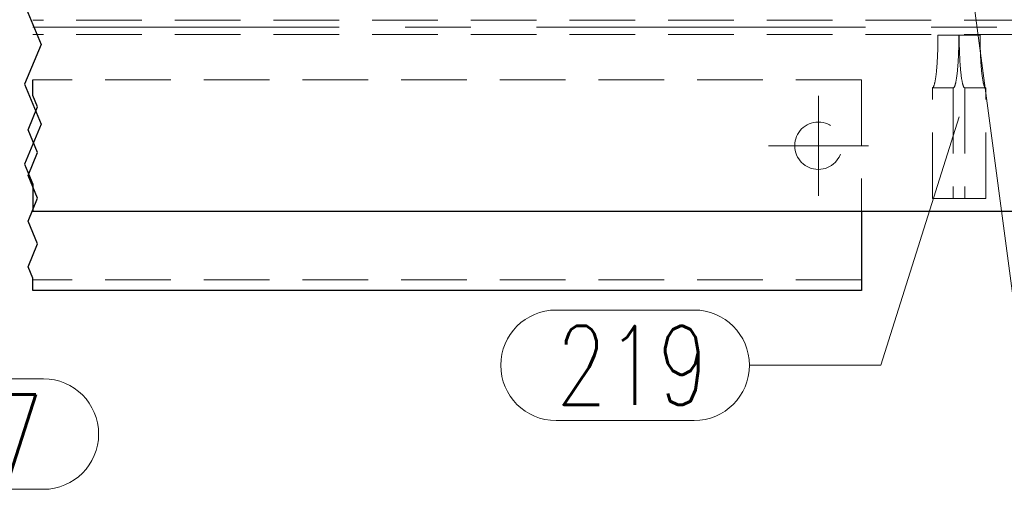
# Model space of a CAD drawing. Header units: millimetres. Extents: x -144 to 709, y 12312 to 12982.
# Tile 16 of 57: x 0 to 37, y 12554 to 12572. Entities that reach past the tile are written whole.
import ezdxf

# ---------------------------------------------------------------- set-up
doc = ezdxf.new("R2010")
doc.units = ezdxf.units.MM
doc.header["$LTSCALE"] = 10
doc.linetypes.add('HIDDEN', pattern=[0.375, 0.25, -0.125])
doc.linetypes.add('MITTE', pattern=[2, 1.25, -0.25, 0.25, -0.25])
doc.layers.get('Defpoints').update_dxf_attribs({"color": 1})
for name, color, linetype, lineweight in [('PS_Bolt', 4, 'Continuous', 13), ('PS_DIM', 4, 'Continuous', 13), ('PS_Hidden', 2, 'HIDDEN', 9), ('PS_Mid', 5, 'MITTE', 15), ('PS_Pos', 1, 'Continuous', 15), ('PS_Shape', 161, 'Continuous', 30), ('PS_SOLID', 7, 'Continuous', 30)]:
    doc.layers.add(name, color=color, linetype=linetype, lineweight=lineweight)
doc.styles.add('simplex', font='simplex.shx', dxfattribs={"width": 0.75})
doc.dimstyles.new('1_10_GŁ_DS1-LS10', dxfattribs={"dimtxt": 2, "dimasz": 2, "dimexe": 2, "dimexo": 5, "dimgap": 1, "dimtad": 1, "dimjust": 4, "dimdec": 0, "dimlfac": 10, "dimtxsty": 'simplex', "dimblk1": 'NONE', "dimsah": 1, "dimcen": 2, "dimclrd": 256, "dimclre": 256, "dimclrt": 3, "dimadec": 1, "dimazin": 0, "dimtfac": 1, "dimtdec": 0, "dimtmove": 2, "dimatfit": 3, "dimfxl": 1, "dimarcsym": 0})

# ---------------------------------------------------------------- blocks, each defined once
blk = doc.blocks.new('*D133')
at = {"layer": 'Defpoints', "color": 0, "transparency": 16777216}
for p in [(23.41, 12597.537), (23.41, 12584.037), (-62.639, 12565.037)]:
    blk.add_point(p, dxfattribs=at)
at = {"layer": 'PS_DIM', "lineweight": -2, "transparency": 16777216}
for p, q in [((-62.639, 12570.037), (-62.639, 12599.537)), ((23.41, 12589.037), (23.41, 12599.537)), ((-62.639, 12597.537), (21.41, 12597.537))]:
    blk.add_line(p, q, dxfattribs=at)
at = {"layer": 'PS_DIM', "transparency": 16777216}
blk.add_solid([(21.41, 12597.871), (21.41, 12597.204), (23.41, 12597.537)], dxfattribs=at)
at = {"layer": 'PS_DIM', "color": 3, "transparency": 16777216, "insert": (21.39, 12594.053), "char_height": 2, "attachment_point": 5, "rotation": 90, "style": 'simplex'}
blk.add_mtext('1829', dxfattribs=at)
blk = doc.blocks.new('_None')
blk = doc.blocks.new('*D134')
at = {"layer": 'Defpoints', "color": 0, "transparency": 16777216}
for p in [(30.271, 12597.537), (30.271, 12576.537), (-62.639, 12565.037)]:
    blk.add_point(p, dxfattribs=at)
at = {"layer": 'PS_DIM', "lineweight": -2, "transparency": 16777216}
for p, q in [((-62.639, 12570.037), (-62.639, 12599.537)), ((30.271, 12581.537), (30.271, 12599.537)), ((-62.639, 12597.537), (28.271, 12597.537))]:
    blk.add_line(p, q, dxfattribs=at)
at = {"layer": 'PS_DIM', "transparency": 16777216}
blk.add_solid([(28.271, 12597.871), (28.271, 12597.204), (30.271, 12597.537)], dxfattribs=at)
at = {"layer": 'PS_DIM', "color": 3, "transparency": 16777216, "insert": (28.251, 12594.017), "char_height": 2, "attachment_point": 5, "rotation": 90, "style": 'simplex'}
blk.add_mtext('1898', dxfattribs=at)
blk = doc.blocks.new('*D135')
at = {"layer": 'Defpoints', "color": 0, "transparency": 16777216}
for p in [(39.271, 12597.537), (39.271, 12576.537), (-62.639, 12565.037)]:
    blk.add_point(p, dxfattribs=at)
at = {"layer": 'PS_DIM', "lineweight": -2, "transparency": 16777216}
for p, q in [((-62.639, 12570.037), (-62.639, 12599.537)), ((39.271, 12581.537), (39.271, 12599.537)), ((-62.639, 12597.537), (37.271, 12597.537))]:
    blk.add_line(p, q, dxfattribs=at)
at = {"layer": 'PS_DIM', "transparency": 16777216}
blk.add_solid([(37.271, 12597.871), (37.271, 12597.204), (39.271, 12597.537)], dxfattribs=at)
at = {"layer": 'PS_DIM', "color": 3, "transparency": 16777216, "insert": (37.251, 12594.017), "char_height": 2, "attachment_point": 5, "rotation": 90, "style": 'simplex'}
blk.add_mtext('1988', dxfattribs=at)
blk = doc.blocks.new('*D136')
at = {"layer": 'Defpoints', "color": 0, "transparency": 16777216}
for p in [(49.059, 12597.537), (49.059, 12584.037), (-62.639, 12565.037)]:
    blk.add_point(p, dxfattribs=at)
at = {"layer": 'PS_DIM', "lineweight": -2, "transparency": 16777216}
for p, q in [((-62.639, 12570.037), (-62.639, 12599.537)), ((49.059, 12589.037), (49.059, 12599.537)), ((-62.639, 12597.537), (47.059, 12597.537))]:
    blk.add_line(p, q, dxfattribs=at)
at = {"layer": 'PS_DIM', "transparency": 16777216}
blk.add_solid([(47.059, 12597.871), (47.059, 12597.204), (49.059, 12597.537)], dxfattribs=at)
at = {"layer": 'PS_DIM', "color": 3, "transparency": 16777216, "insert": (47.039, 12593.91), "char_height": 2, "attachment_point": 5, "rotation": 90, "style": 'simplex'}
blk.add_mtext('2086', dxfattribs=at)
blk = doc.blocks.new('*D137')
at = {"layer": 'Defpoints', "color": 0, "transparency": 16777216}
for p in [(191.459, 12597.537), (191.459, 12576.537), (-62.639, 12565.037)]:
    blk.add_point(p, dxfattribs=at)
at = {"layer": 'PS_DIM', "lineweight": -2, "transparency": 16777216}
for p, q in [((-62.639, 12570.037), (-62.639, 12599.537)), ((191.459, 12581.537), (191.459, 12599.537)), ((-62.639, 12597.537), (189.459, 12597.537))]:
    blk.add_line(p, q, dxfattribs=at)
at = {"layer": 'PS_DIM', "transparency": 16777216}
blk.add_solid([(189.459, 12597.871), (189.459, 12597.204), (191.459, 12597.537)], dxfattribs=at)
at = {"layer": 'PS_DIM', "color": 3, "transparency": 16777216, "insert": (189.439, 12593.91), "char_height": 2, "attachment_point": 5, "rotation": 90, "style": 'simplex'}
blk.add_mtext('6926', dxfattribs=at)
blk = doc.blocks.new('*D138')
at = {"layer": 'Defpoints', "color": 0, "transparency": 16777216}
for p in [(200.459, 12597.537), (200.459, 12576.537), (-62.639, 12565.037)]:
    blk.add_point(p, dxfattribs=at)
at = {"layer": 'PS_DIM', "lineweight": -2, "transparency": 16777216}
for p, q in [((-62.639, 12570.037), (-62.639, 12599.537)), ((200.459, 12581.537), (200.459, 12599.537)), ((-62.639, 12597.537), (198.459, 12597.537))]:
    blk.add_line(p, q, dxfattribs=at)
at = {"layer": 'PS_DIM', "transparency": 16777216}
blk.add_solid([(198.459, 12597.871), (198.459, 12597.204), (200.459, 12597.537)], dxfattribs=at)
at = {"layer": 'PS_DIM', "color": 3, "transparency": 16777216, "insert": (198.439, 12594.053), "char_height": 2, "attachment_point": 5, "rotation": 90, "style": 'simplex'}
blk.add_mtext('7016', dxfattribs=at)
blk = doc.blocks.new('*D139')
at = {"layer": 'Defpoints', "color": 0, "transparency": 16777216}
for p in [(211.897, 12597.537), (211.897, 12584.037), (-62.639, 12565.037)]:
    blk.add_point(p, dxfattribs=at)
at = {"layer": 'PS_DIM', "lineweight": -2, "transparency": 16777216}
for p, q in [((-62.639, 12570.037), (-62.639, 12599.537)), ((211.897, 12589.037), (211.897, 12599.537)), ((-62.639, 12597.537), (209.897, 12597.537))]:
    blk.add_line(p, q, dxfattribs=at)
at = {"layer": 'PS_DIM', "transparency": 16777216}
blk.add_solid([(209.897, 12597.871), (209.897, 12597.204), (211.897, 12597.537)], dxfattribs=at)
at = {"layer": 'PS_DIM', "color": 3, "transparency": 16777216, "insert": (209.877, 12594.017), "char_height": 2, "attachment_point": 5, "rotation": 90, "style": 'simplex'}
blk.add_mtext('7130', dxfattribs=at)
blk = doc.blocks.new('*D140')
at = {"layer": 'Defpoints', "color": 0, "transparency": 16777216}
for p in [(231.897, 12597.537), (231.897, 12584.037), (-62.639, 12565.037)]:
    blk.add_point(p, dxfattribs=at)
at = {"layer": 'PS_DIM', "lineweight": -2, "transparency": 16777216}
for p, q in [((-62.639, 12570.037), (-62.639, 12599.537)), ((231.897, 12589.037), (231.897, 12599.537)), ((-62.639, 12597.537), (229.897, 12597.537))]:
    blk.add_line(p, q, dxfattribs=at)
at = {"layer": 'PS_DIM', "transparency": 16777216}
blk.add_solid([(229.897, 12597.871), (229.897, 12597.204), (231.897, 12597.537)], dxfattribs=at)
at = {"layer": 'PS_DIM', "color": 3, "transparency": 16777216, "insert": (229.877, 12593.875), "char_height": 2, "attachment_point": 5, "rotation": 90, "style": 'simplex'}
blk.add_mtext('7330', dxfattribs=at)
blk = doc.blocks.new('*D141')
at = {"layer": 'Defpoints', "color": 0, "transparency": 16777216}
for p in [(327.897, 12597.537), (327.897, 12584.037), (-62.639, 12565.037)]:
    blk.add_point(p, dxfattribs=at)
at = {"layer": 'PS_DIM', "lineweight": -2, "transparency": 16777216}
for p, q in [((-62.639, 12570.037), (-62.639, 12599.537)), ((327.897, 12589.037), (327.897, 12599.537)), ((-62.639, 12597.537), (325.897, 12597.537))]:
    blk.add_line(p, q, dxfattribs=at)
at = {"layer": 'PS_DIM', "transparency": 16777216}
blk.add_solid([(325.897, 12597.871), (325.897, 12597.204), (327.897, 12597.537)], dxfattribs=at)
at = {"layer": 'PS_DIM', "color": 3, "transparency": 16777216, "insert": (325.877, 12593.446), "char_height": 2, "attachment_point": 5, "rotation": 90, "style": 'simplex'}
blk.add_mtext('11730', dxfattribs=at)
blk = doc.blocks.new('*D142')
at = {"layer": 'Defpoints', "color": 0, "transparency": 16777216}
for p in [(348.298, 12597.537), (348.298, 12576.537), (-62.639, 12565.037)]:
    blk.add_point(p, dxfattribs=at)
at = {"layer": 'PS_DIM', "lineweight": -2, "transparency": 16777216}
for p, q in [((-62.639, 12570.037), (-62.639, 12599.537)), ((348.298, 12581.537), (348.298, 12599.537)), ((-62.639, 12597.537), (346.298, 12597.537))]:
    blk.add_line(p, q, dxfattribs=at)
at = {"layer": 'PS_DIM', "transparency": 16777216}
blk.add_solid([(346.298, 12597.871), (346.298, 12597.204), (348.298, 12597.537)], dxfattribs=at)
at = {"layer": 'PS_DIM', "color": 3, "transparency": 16777216, "insert": (346.278, 12593.446), "char_height": 2, "attachment_point": 5, "rotation": 90, "style": 'simplex'}
blk.add_mtext('11935', dxfattribs=at)
blk = doc.blocks.new('*D143')
at = {"layer": 'Defpoints', "color": 0, "transparency": 16777216}
for p in [(356.87, 12597.537), (356.87, 12579.037), (-62.639, 12565.037)]:
    blk.add_point(p, dxfattribs=at)
at = {"layer": 'PS_DIM', "lineweight": -2, "transparency": 16777216}
for p, q in [((-62.639, 12570.037), (-62.639, 12599.537)), ((356.87, 12584.037), (356.87, 12599.537)), ((-62.639, 12597.537), (354.87, 12597.537))]:
    blk.add_line(p, q, dxfattribs=at)
at = {"layer": 'PS_DIM', "transparency": 16777216}
blk.add_solid([(354.87, 12597.871), (354.87, 12597.204), (356.87, 12597.537)], dxfattribs=at)
at = {"layer": 'PS_DIM', "color": 3, "transparency": 16777216, "insert": (354.85, 12593.303), "char_height": 2, "attachment_point": 5, "rotation": 90, "style": 'simplex'}
blk.add_mtext('12020', dxfattribs=at)
blk = doc.blocks.new('*X353')
at = {"color": 1}
for p, q in [((0.089, 12572.904), (0.731, 12571.387)), ((0.731, 12571.387), (0.089, 12569.87)), ((0.089, 12569.87), (0.731, 12568.353)), ((0.41, 12569.443), (0.41, 12570.037)), ((0.593, 12569.01), (0.41, 12569.443)), ((0.227, 12568.143), (0.593, 12569.01)), ((0.731, 12568.353), (0.089, 12566.836)), ((0.593, 12567.276), (0.227, 12568.143)), ((0.227, 12566.409), (0.593, 12567.276)), ((0.089, 12566.836), (0.41, 12566.078)), ((0.593, 12565.542), (0.227, 12566.409)), ((0.41, 12566.078), (0.41, 12565.037)), ((0.227, 12564.675), (0.593, 12565.542)), ((0.593, 12563.808), (0.227, 12564.675)), ((0.227, 12562.941), (0.593, 12563.808)), ((0.41, 12562.508), (0.227, 12562.941)), ((0.41, 12562.037), (0.41, 12562.508))]:
    blk.add_line(p, q, dxfattribs=at)
at = {"layer": 'PS_Hidden', "color": 2, "linetype": 'HIDDEN'}
for p, q in [((72.059, 12572.312), (0.41, 12572.312)), ((72.059, 12571.762), (0.41, 12571.762)), ((34.818, 12571.639), (34.817, 12571.59)), ((34.818, 12571.737), (35.624, 12571.737)), ((34.818, 12571.737), (34.818, 12571.688)), ((34.818, 12571.688), (34.818, 12571.639)), ((35.613, 12571.688), (35.613, 12571.737)), ((35.613, 12571.737), (35.613, 12571.737)), ((35.613, 12571.639), (35.613, 12571.688)), ((35.613, 12571.59), (35.613, 12571.639)), ((35.624, 12571.688), (35.624, 12571.737)), ((35.624, 12571.737), (35.624, 12571.737)), ((35.624, 12571.737), (36.42, 12571.737)), ((35.625, 12571.639), (35.624, 12571.688)), ((35.625, 12571.59), (35.625, 12571.639)), ((36.42, 12571.737), (36.42, 12571.688)), ((36.42, 12571.688), (36.42, 12571.639)), ((36.42, 12571.639), (36.42, 12571.59)), ((34.811, 12571.252), (34.81, 12571.204)), ((34.813, 12571.299), (34.811, 12571.252)), ((34.814, 12571.347), (34.813, 12571.299)), ((34.815, 12571.396), (34.814, 12571.347)), ((34.816, 12571.444), (34.815, 12571.396)), ((34.817, 12571.541), (34.816, 12571.493)), ((34.816, 12571.493), (34.816, 12571.444)), ((34.817, 12571.59), (34.817, 12571.541)), ((35.606, 12571.204), (35.607, 12571.252)), ((35.607, 12571.252), (35.608, 12571.299)), ((35.608, 12571.299), (35.609, 12571.347)), ((35.609, 12571.347), (35.61, 12571.396)), ((35.61, 12571.396), (35.611, 12571.444)), ((35.611, 12571.444), (35.612, 12571.493)), ((35.612, 12571.541), (35.613, 12571.59)), ((35.612, 12571.493), (35.612, 12571.541)), ((35.625, 12571.541), (35.625, 12571.59)), ((35.626, 12571.493), (35.625, 12571.541)), ((35.627, 12571.444), (35.626, 12571.493)), ((35.628, 12571.396), (35.627, 12571.444)), ((35.628, 12571.347), (35.628, 12571.396)), ((35.63, 12571.299), (35.628, 12571.347)), ((35.631, 12571.252), (35.63, 12571.299)), ((35.632, 12571.204), (35.631, 12571.252)), ((36.42, 12571.59), (36.421, 12571.541)), ((36.421, 12571.541), (36.421, 12571.493)), ((36.421, 12571.493), (36.422, 12571.444)), ((36.422, 12571.444), (36.423, 12571.396)), ((36.423, 12571.396), (36.424, 12571.347)), ((36.424, 12571.347), (36.425, 12571.299)), ((36.425, 12571.299), (36.426, 12571.252)), ((36.426, 12571.252), (36.428, 12571.204)), ((34.797, 12570.882), (34.795, 12570.838)), ((34.8, 12570.927), (34.797, 12570.882)), ((34.802, 12570.972), (34.8, 12570.927)), ((34.804, 12571.018), (34.802, 12570.972)), ((34.805, 12571.064), (34.804, 12571.018)), ((34.807, 12571.11), (34.805, 12571.064)), ((34.809, 12571.157), (34.807, 12571.11)), ((34.81, 12571.204), (34.809, 12571.157)), ((35.591, 12570.838), (35.593, 12570.882)), ((35.593, 12570.882), (35.595, 12570.927)), ((35.595, 12570.927), (35.597, 12570.972)), ((35.597, 12570.972), (35.599, 12571.018)), ((35.599, 12571.018), (35.601, 12571.064)), ((35.601, 12571.064), (35.603, 12571.11)), ((35.603, 12571.11), (35.604, 12571.157)), ((35.604, 12571.157), (35.606, 12571.204)), ((35.634, 12571.157), (35.632, 12571.204)), ((35.635, 12571.11), (35.634, 12571.157)), ((35.637, 12571.064), (35.635, 12571.11)), ((35.639, 12571.018), (35.637, 12571.064)), ((35.641, 12570.972), (35.639, 12571.018)), ((35.643, 12570.927), (35.641, 12570.972)), ((35.645, 12570.882), (35.643, 12570.927)), ((35.647, 12570.838), (35.645, 12570.882)), ((36.428, 12571.204), (36.429, 12571.157)), ((36.429, 12571.157), (36.431, 12571.11)), ((36.431, 12571.11), (36.432, 12571.064)), ((36.432, 12571.064), (36.434, 12571.018)), ((36.434, 12571.018), (36.436, 12570.972)), ((36.436, 12570.972), (36.438, 12570.927)), ((36.438, 12570.927), (36.44, 12570.882)), ((36.44, 12570.882), (36.443, 12570.838)), ((34.773, 12570.507), (34.77, 12570.469)), ((34.776, 12570.546), (34.773, 12570.507)), ((34.779, 12570.586), (34.776, 12570.546)), ((34.782, 12570.626), (34.779, 12570.586)), ((34.785, 12570.667), (34.782, 12570.626)), ((34.788, 12570.709), (34.785, 12570.667)), ((34.79, 12570.752), (34.788, 12570.709)), ((34.793, 12570.795), (34.79, 12570.752)), ((34.795, 12570.838), (34.793, 12570.795)), ((35.565, 12570.469), (35.568, 12570.507)), ((35.568, 12570.507), (35.572, 12570.546)), ((35.572, 12570.546), (35.575, 12570.586)), ((35.575, 12570.586), (35.578, 12570.626)), ((35.578, 12570.626), (35.58, 12570.667)), ((35.58, 12570.667), (35.583, 12570.709)), ((35.583, 12570.709), (35.586, 12570.752)), ((35.586, 12570.752), (35.588, 12570.795)), ((35.588, 12570.795), (35.591, 12570.838)), ((35.649, 12570.795), (35.647, 12570.838)), ((35.652, 12570.752), (35.649, 12570.795)), ((35.655, 12570.709), (35.652, 12570.752)), ((35.657, 12570.667), (35.655, 12570.709)), ((35.66, 12570.626), (35.657, 12570.667)), ((35.663, 12570.586), (35.66, 12570.626)), ((35.666, 12570.546), (35.663, 12570.586)), ((35.669, 12570.507), (35.666, 12570.546)), ((35.673, 12570.469), (35.669, 12570.507)), ((36.443, 12570.838), (36.445, 12570.795)), ((36.445, 12570.795), (36.447, 12570.752)), ((36.447, 12570.752), (36.45, 12570.709)), ((36.45, 12570.709), (36.453, 12570.667)), ((36.453, 12570.667), (36.456, 12570.626)), ((36.456, 12570.626), (36.459, 12570.586)), ((36.459, 12570.586), (36.462, 12570.546)), ((36.462, 12570.546), (36.465, 12570.507)), ((36.465, 12570.507), (36.468, 12570.469)), ((34.732, 12570.131), (34.728, 12570.102)), ((34.736, 12570.161), (34.732, 12570.131)), ((34.74, 12570.191), (34.736, 12570.161)), ((34.744, 12570.223), (34.74, 12570.191)), ((34.748, 12570.256), (34.744, 12570.223)), ((34.752, 12570.289), (34.748, 12570.256)), ((34.756, 12570.323), (34.752, 12570.289)), ((34.759, 12570.358), (34.756, 12570.323)), ((34.763, 12570.394), (34.759, 12570.358)), ((34.766, 12570.431), (34.763, 12570.394)), ((34.77, 12570.469), (34.766, 12570.431)), ((35.523, 12570.102), (35.527, 12570.131)), ((35.527, 12570.131), (35.532, 12570.161)), ((35.532, 12570.161), (35.536, 12570.191)), ((35.536, 12570.191), (35.54, 12570.223)), ((35.54, 12570.223), (35.544, 12570.256)), ((35.544, 12570.256), (35.547, 12570.289)), ((35.547, 12570.289), (35.551, 12570.323)), ((35.551, 12570.323), (35.555, 12570.358)), ((35.555, 12570.358), (35.558, 12570.394)), ((35.558, 12570.394), (35.562, 12570.431)), ((35.562, 12570.431), (35.565, 12570.469)), ((35.676, 12570.431), (35.673, 12570.469)), ((35.679, 12570.394), (35.676, 12570.431)), ((35.683, 12570.358), (35.679, 12570.394)), ((35.687, 12570.323), (35.683, 12570.358)), ((35.69, 12570.289), (35.687, 12570.323)), ((35.694, 12570.256), (35.69, 12570.289)), ((35.698, 12570.223), (35.694, 12570.256)), ((35.702, 12570.191), (35.698, 12570.223)), ((35.706, 12570.161), (35.702, 12570.191)), ((35.71, 12570.131), (35.706, 12570.161)), ((35.714, 12570.102), (35.71, 12570.131)), ((36.468, 12570.469), (36.471, 12570.431)), ((36.471, 12570.431), (36.475, 12570.394)), ((36.475, 12570.394), (36.478, 12570.358)), ((36.478, 12570.358), (36.482, 12570.323)), ((36.482, 12570.323), (36.486, 12570.289)), ((36.486, 12570.289), (36.49, 12570.256)), ((36.49, 12570.256), (36.493, 12570.223)), ((36.493, 12570.223), (36.497, 12570.191)), ((36.497, 12570.191), (36.502, 12570.161)), ((36.502, 12570.161), (36.506, 12570.131)), ((36.506, 12570.131), (36.51, 12570.102)), ((31.91, 12570.037), (0.41, 12570.037)), ((31.91, 12570.037), (31.91, 12565.037)), ((34.611, 12569.738), (34.606, 12569.737)), ((34.606, 12565.537), (34.606, 12569.737)), ((34.606, 12569.737), (34.606, 12569.737)), ((34.606, 12569.737), (35.401, 12569.737)), ((34.616, 12569.74), (34.611, 12569.738)), ((34.621, 12569.743), (34.616, 12569.74)), ((34.626, 12569.747), (34.621, 12569.743)), ((34.632, 12569.753), (34.626, 12569.747)), ((34.637, 12569.759), (34.632, 12569.753)), ((34.642, 12569.767), (34.637, 12569.759)), ((34.647, 12569.776), (34.642, 12569.767)), ((34.652, 12569.786), (34.647, 12569.776)), ((34.657, 12569.797), (34.652, 12569.786)), ((34.662, 12569.81), (34.657, 12569.797)), ((34.667, 12569.824), (34.662, 12569.81)), ((34.672, 12569.838), (34.667, 12569.824)), ((34.677, 12569.854), (34.672, 12569.838)), ((34.682, 12569.871), (34.677, 12569.854)), ((34.687, 12569.89), (34.682, 12569.871)), ((34.692, 12569.909), (34.687, 12569.89)), ((34.696, 12569.929), (34.692, 12569.909)), ((34.701, 12569.951), (34.696, 12569.929)), ((34.706, 12569.974), (34.701, 12569.951)), ((34.71, 12569.997), (34.706, 12569.974)), ((34.715, 12570.022), (34.71, 12569.997)), ((34.719, 12570.048), (34.715, 12570.022)), ((34.723, 12570.075), (34.719, 12570.048)), ((34.728, 12570.102), (34.723, 12570.075)), ((35.401, 12569.737), (35.406, 12569.738)), ((35.401, 12569.737), (35.401, 12565.537)), ((35.406, 12569.738), (35.411, 12569.74)), ((35.411, 12569.74), (35.417, 12569.743)), ((35.417, 12569.743), (35.422, 12569.747)), ((35.422, 12569.747), (35.427, 12569.753)), ((35.427, 12569.753), (35.432, 12569.759)), ((35.432, 12569.759), (35.437, 12569.767)), ((35.437, 12569.767), (35.442, 12569.776)), ((35.442, 12569.776), (35.448, 12569.786)), ((35.448, 12569.786), (35.453, 12569.797)), ((35.453, 12569.797), (35.458, 12569.81)), ((35.458, 12569.81), (35.463, 12569.824)), ((35.463, 12569.824), (35.468, 12569.838)), ((35.468, 12569.838), (35.473, 12569.854)), ((35.473, 12569.854), (35.477, 12569.871)), ((35.477, 12569.871), (35.482, 12569.89)), ((35.482, 12569.89), (35.487, 12569.909)), ((35.487, 12569.909), (35.492, 12569.929)), ((35.492, 12569.929), (35.496, 12569.951)), ((35.496, 12569.951), (35.501, 12569.974)), ((35.501, 12569.974), (35.506, 12569.997)), ((35.506, 12569.997), (35.51, 12570.022)), ((35.51, 12570.022), (35.515, 12570.048)), ((35.515, 12570.048), (35.519, 12570.075)), ((35.519, 12570.075), (35.523, 12570.102)), ((35.719, 12570.075), (35.714, 12570.102)), ((35.723, 12570.048), (35.719, 12570.075)), ((35.728, 12570.022), (35.723, 12570.048)), ((35.732, 12569.997), (35.728, 12570.022)), ((35.737, 12569.974), (35.732, 12569.997)), ((35.741, 12569.951), (35.737, 12569.974)), ((35.746, 12569.929), (35.741, 12569.951)), ((35.751, 12569.909), (35.746, 12569.929)), ((35.755, 12569.89), (35.751, 12569.909)), ((35.76, 12569.871), (35.755, 12569.89)), ((35.765, 12569.854), (35.76, 12569.871)), ((35.77, 12569.838), (35.765, 12569.854)), ((35.775, 12569.824), (35.77, 12569.838)), ((35.78, 12569.81), (35.775, 12569.824)), ((35.785, 12569.797), (35.78, 12569.81)), ((35.79, 12569.786), (35.785, 12569.797)), ((35.795, 12569.776), (35.79, 12569.786)), ((35.8, 12569.767), (35.795, 12569.776)), ((35.805, 12569.759), (35.8, 12569.767)), ((35.811, 12569.753), (35.805, 12569.759)), ((35.816, 12569.747), (35.811, 12569.753)), ((35.821, 12569.743), (35.816, 12569.747)), ((35.826, 12569.74), (35.821, 12569.743)), ((35.831, 12569.738), (35.826, 12569.74)), ((35.837, 12569.737), (35.831, 12569.738)), ((35.837, 12569.737), (35.837, 12565.537)), ((36.632, 12569.737), (35.837, 12569.737)), ((36.51, 12570.102), (36.514, 12570.075)), ((36.514, 12570.075), (36.519, 12570.048)), ((36.519, 12570.048), (36.523, 12570.022)), ((36.523, 12570.022), (36.527, 12569.997)), ((36.527, 12569.997), (36.532, 12569.974)), ((36.532, 12569.974), (36.537, 12569.951)), ((36.537, 12569.951), (36.541, 12569.929)), ((36.541, 12569.929), (36.546, 12569.909)), ((36.546, 12569.909), (36.551, 12569.89)), ((36.551, 12569.89), (36.556, 12569.871)), ((36.556, 12569.871), (36.561, 12569.854)), ((36.561, 12569.854), (36.566, 12569.838)), ((36.566, 12569.838), (36.57, 12569.824)), ((36.57, 12569.824), (36.576, 12569.81)), ((36.576, 12569.81), (36.581, 12569.797)), ((36.581, 12569.797), (36.586, 12569.786)), ((36.586, 12569.786), (36.591, 12569.776)), ((36.591, 12569.776), (36.596, 12569.767)), ((36.596, 12569.767), (36.601, 12569.759)), ((36.601, 12569.759), (36.606, 12569.753)), ((36.606, 12569.753), (36.611, 12569.747)), ((36.611, 12569.747), (36.616, 12569.743)), ((36.616, 12569.743), (36.622, 12569.74)), ((36.622, 12569.74), (36.627, 12569.738)), ((36.627, 12569.738), (36.632, 12569.737)), ((36.632, 12565.537), (36.632, 12569.737)), ((36.632, 12569.737), (36.632, 12569.737)), ((35.837, 12565.537), (34.606, 12565.537)), ((35.837, 12565.537), (36.632, 12565.537)), ((31.91, 12562.437), (0.41, 12562.437))]:
    blk.add_line(p, q, dxfattribs=at)
at = {"layer": 'PS_Hidden', "color": 2, "extrusion": (0, 0, -1)}
blk.add_circle((-30.271, 12567.537), 0.9, dxfattribs=at)
at = {"layer": 'PS_Mid', "color": 5, "linetype": 'MITTE'}
for p, q in [((72.059, 12572.037), (0.41, 12572.037)), ((30.271, 12569.437), (30.271, 12565.637)), ((32.171, 12567.537), (28.371, 12567.537))]:
    blk.add_line(p, q, dxfattribs=at)
at = {"layer": 'PS_SOLID', "color": 7, "linetype": 'Continuous'}
for p, q in [((72.059, 12565.037), (0.41, 12565.037)), ((31.91, 12565.037), (31.91, 12562.037)), ((31.91, 12562.037), (0.41, 12562.037))]:
    blk.add_line(p, q, dxfattribs=at)
blk = doc.blocks.new('*X362')
at = {"color": 4, "linetype": 'Continuous'}
blk.add_line((30.271, 12567.537), (30.271, 12567.537), dxfattribs=at)
blk.add_line((30.271, 12567.537), (30.271, 12567.537), dxfattribs=at)
blk.add_line((30.271, 12567.537), (30.271, 12567.537), dxfattribs=at)
blk.add_line((30.271, 12567.537), (30.271, 12567.537), dxfattribs=at)
blk.add_line((30.271, 12567.537), (30.271, 12567.537), dxfattribs=at)
blk = doc.blocks.new('*X372')
at = {"color": 1}
for p, q in [((-13.16, 12566.037), (-12.074, 12556.582)), ((-4.974, 12558.682), (0.812, 12558.682)), ((-12.074, 12556.582), (-7.074, 12556.582)), ((-4.974, 12554.482), (0.812, 12554.482))]:
    blk.add_line(p, q, dxfattribs=at)
for centre, start, end in [((-4.974, 12556.582), 90, 270), ((0.812, 12556.582), 270, 90)]:
    blk.add_arc(centre, 2.1, start, end, dxfattribs=at)
at = {"color": 2, "style": 'simplex', "width": 0.75}
blk.add_text('207', height=3, dxfattribs=at).set_placement((-4.974, 12555.082))
blk = doc.blocks.new('*X391')
at = {"color": 1}
for p, q in [((35.619, 12577.187), (38.066, 12558.796)), ((45.166, 12560.896), (50.523, 12560.896)), ((38.066, 12558.796), (43.066, 12558.796)), ((45.166, 12556.696), (50.523, 12556.696))]:
    blk.add_line(p, q, dxfattribs=at)
for centre, start, end in [((45.166, 12558.796), 90, 270), ((50.523, 12558.796), 270, 90)]:
    blk.add_arc(centre, 2.1, start, end, dxfattribs=at)
at = {"color": 2, "style": 'simplex', "width": 0.75}
blk.add_text('217', height=3, dxfattribs=at).set_placement((45.166, 12557.296))
blk = doc.blocks.new('*X392')
at = {"color": 1}
for p, q in [((35.619, 12568.637), (32.65, 12559.193)), ((20.3, 12561.293), (25.55, 12561.293)), ((27.65, 12559.193), (32.65, 12559.193)), ((20.3, 12557.093), (25.55, 12557.093))]:
    blk.add_line(p, q, dxfattribs=at)
for centre, start, end in [((20.3, 12559.193), 90, 270), ((25.55, 12559.193), 270, 90)]:
    blk.add_arc(centre, 2.1, start, end, dxfattribs=at)
at = {"color": 2, "style": 'simplex', "width": 0.75}
blk.add_text('219', height=3, dxfattribs=at).set_placement((20.3, 12557.693))

msp = doc.modelspace()

# ---------------------------------------------------------------- block references
at = {"layer": 'PS_Bolt', "color": 4}
msp.add_blockref('*X362', (0, 0), dxfattribs=at)
at = {"layer": 'PS_Pos'}
for name in ['*X391', '*X392', '*X372']:
    msp.add_blockref(name, (0, 0), dxfattribs=at)
at = {"layer": 'PS_Shape', "color": 6}
msp.add_blockref('*X353', (0, 0), dxfattribs=at)

# ---------------------------------------------------------------- dimensions: what is measured, and where the dimension line sits
at = {"layer": 'PS_DIM'}
for base, p2, text, picture, middle in [((23.41, 12597.537), (23.41, 12584.037), '1829', '*D133', (21.39, 12594.053)), ((30.271, 12597.537), (30.271, 12576.537), '1898', '*D134', (28.251, 12594.017)), ((39.271, 12597.537), (39.271, 12576.537), '1988', '*D135', (37.251, 12594.017)), ((49.059, 12597.537), (49.059, 12584.037), '2086', '*D136', (47.039, 12593.91)), ((191.459, 12597.537), (191.459, 12576.537), '6926', '*D137', (189.439, 12593.91)), ((200.459, 12597.537), (200.459, 12576.537), '7016', '*D138', (198.439, 12594.053)), ((211.897, 12597.537), (211.897, 12584.037), '7130', '*D139', (209.877, 12594.017)), ((231.897, 12597.537), (231.897, 12584.037), '7330', '*D140', (229.877, 12593.875)), ((327.897, 12597.537), (327.897, 12584.037), '11730', '*D141', (325.877, 12593.446)), ((348.298, 12597.537), (348.298, 12576.537), '11935', '*D142', (346.278, 12593.446)), ((356.87, 12597.537), (356.87, 12579.037), '12020', '*D143', (354.85, 12593.303))]:
    dim = msp.add_linear_dim(base=base, p1=(-62.639, 12565.037), p2=p2, text=text, dimstyle='1_10_GŁ_DS1-LS10', dxfattribs=at)
    dim.commit()
    dim.dimension.update_dxf_attribs({"geometry": picture, "text_midpoint": middle, "dimtype": 128, "text_rotation": 90})

doc.saveas('drawing.dxf')
